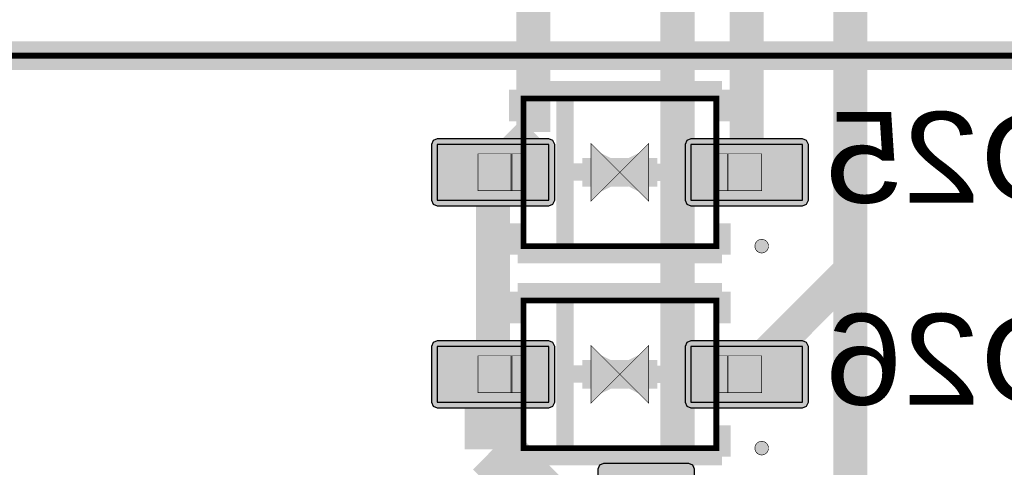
# Model space of a CAD drawing. Header units: millimetres. Extents: x -8 to 125, y -6 to 113.
# Tile 139 of 142: x 105.71 to 114.39, y 84.78 to 88.72. Entities that reach past the tile are written whole.
import ezdxf
from ezdxf.enums import TextEntityAlignment as Align

# ---------------------------------------------------------------- set-up
doc = ezdxf.new("R2010")
doc.units = ezdxf.units.MM
for name, color, linetype, true_color in [('Bottom Layer', 7, 'Continuous', 0x0000ff), ('Bottom Paste Mask Layer', 7, 'Continuous', 0x800000), ('Bottom Silkscreen Layer', 7, 'Continuous', 0x66cc33), ('Bottom Solder Mask Layer', 7, 'Continuous', 0xaa00ff), ('Component Marking Layer', 7, 'Continuous', 0x66ffcc), ('Component Shape Layer', 7, 'Continuous', 0x00cccc), ('Document Layer', 7, 'Continuous', 0xffffff), ('Inner1', 7, 'Continuous', 0x999966), ('Pin Floating Layer', 7, 'Continuous', 0xff99ff), ('Pin Soldering Layer', 7, 'Continuous', 0xcc9999), ('Top Layer', 7, 'Continuous', 0xff0000), ('Top Silkscreen Layer', 7, 'Continuous', 0xffcc00), ('Top Solder Mask Layer', 7, 'Continuous', 0x800080)]:
    doc.layers.add(name, color=color, linetype=linetype, true_color=true_color)
doc.styles.get("Standard").update_dxf_attribs({"font": 'arial.ttf'})

msp = doc.modelspace()

# ---------------------------------------------------------------- hatches: boundary and pattern name
at = {"layer": 'Bottom Layer'}
for points in [[(110.3731, 87.1312), (110.3731, 87.6212), (109.3881, 87.6212), (109.3881, 87.1312)], [(112.6083, 87.1312), (112.6083, 87.6212), (111.6233, 87.6212), (111.6233, 87.1312)], [(110.3731, 85.3532), (110.3731, 85.8432), (109.3881, 85.8432), (109.3881, 85.3532)], [(112.6083, 85.3532), (112.6083, 85.8432), (111.6233, 85.8432), (111.6233, 85.3532)]]:
    msp.add_hatch(color=256, dxfattribs=at).paths.add_polyline_path(points)
at = {"layer": 'Bottom Paste Mask Layer'}
for points in [[(110.3731, 87.1312), (110.3731, 87.6212), (109.3881, 87.6212), (109.3881, 87.1312)], [(112.6083, 87.1312), (112.6083, 87.6212), (111.6233, 87.6212), (111.6233, 87.1312)], [(110.3731, 85.3532), (110.3731, 85.8432), (109.3881, 85.8432), (109.3881, 85.3532)], [(112.6083, 85.3532), (112.6083, 85.8432), (111.6233, 85.8432), (111.6233, 85.3532)]]:
    msp.add_hatch(color=256, dxfattribs=at).paths.add_polyline_path(points)
at = {"layer": 'Bottom Solder Mask Layer'}
for points in [[(110.4239, 87.1312), (110.4239, 87.6212), (110.409, 87.6571), (110.3731, 87.672), (109.3881, 87.672), (109.3522, 87.6571), (109.3373, 87.6212), (109.3373, 87.1312), (109.3522, 87.0953), (109.3881, 87.0804), (110.3731, 87.0804), (110.409, 87.0953)], [(112.6591, 87.1312), (112.6591, 87.6212), (112.6443, 87.6571), (112.6083, 87.672), (111.6233, 87.672), (111.5874, 87.6571), (111.5725, 87.6212), (111.5725, 87.1312), (111.5874, 87.0953), (111.6233, 87.0804), (112.6083, 87.0804), (112.6443, 87.0953)], [(110.4239, 85.3532), (110.4239, 85.8432), (110.409, 85.8791), (110.3731, 85.894), (109.3881, 85.894), (109.3522, 85.8791), (109.3373, 85.8432), (109.3373, 85.3532), (109.3522, 85.3173), (109.3881, 85.3024), (110.3731, 85.3024), (110.409, 85.3173)], [(112.6591, 85.3532), (112.6591, 85.8432), (112.6443, 85.8791), (112.6083, 85.894), (111.6233, 85.894), (111.5874, 85.8791), (111.5725, 85.8432), (111.5725, 85.3532), (111.5874, 85.3173), (111.6233, 85.3024), (112.6083, 85.3024), (112.6443, 85.3173)]]:
    msp.add_hatch(color=256, dxfattribs=at).paths.add_polyline_path(points)
at = {"layer": 'Component Marking Layer'}
for points in [[(112.1882, 86.7262, 1), (112.3081, 86.7262, 1)], [(112.1882, 84.9482, 1), (112.3081, 84.9482, 1)]]:
    msp.add_hatch(color=256, dxfattribs=at).paths.add_polyline_path(points)
at = {"layer": 'Document Layer'}
for points in [[(110.7442, 87.1222), (110.7442, 87.6302), (110.9982, 87.3762)], [(111.2522, 87.6302), (111.2522, 87.1222), (110.9982, 87.3762)], [(110.7442, 85.3442), (110.7442, 85.8522), (110.9982, 85.5982)], [(111.2522, 85.8522), (111.2522, 85.3442), (110.9982, 85.5982)]]:
    msp.add_hatch(color=256, dxfattribs=at).paths.add_polyline_path(points)
at = {"layer": 'Pin Floating Layer'}
for points in [[(110.1582, 87.2137), (110.1582, 87.5387), (110.0382, 87.5387), (110.0382, 87.2137)], [(111.9582, 87.2137), (111.9582, 87.5387), (111.8382, 87.5387), (111.8382, 87.2137)], [(110.1582, 85.4357), (110.1582, 85.7607), (110.0382, 85.7607), (110.0382, 85.4357)], [(111.9582, 85.4357), (111.9582, 85.7607), (111.8382, 85.7607), (111.8382, 85.4357)]]:
    msp.add_hatch(color=256, dxfattribs=at).paths.add_polyline_path(points)
at = {"layer": 'Pin Soldering Layer'}
for points in [[(110.0482, 87.2137), (110.0482, 87.5387), (109.7482, 87.5387), (109.7482, 87.2137)], [(112.2482, 87.2137), (112.2482, 87.5387), (111.9482, 87.5387), (111.9482, 87.2137)], [(110.0482, 85.4357), (110.0482, 85.7607), (109.7482, 85.7607), (109.7482, 85.4357)], [(112.2482, 85.4357), (112.2482, 85.7607), (111.9482, 85.7607), (111.9482, 85.4357)]]:
    msp.add_hatch(color=256, dxfattribs=at).paths.add_polyline_path(points)
at = {"layer": 'Top Solder Mask Layer'}
msp.add_hatch(color=256, dxfattribs=at).paths.add_polyline_path([(111.6052, 84.8142), (110.8552, 84.8142), (110.8193, 84.7993), (110.8044, 84.7634), (110.8044, 83.7634), (110.8193, 83.7274), (110.8552, 83.7126), (111.6052, 83.7126), (111.6411, 83.7274), (111.656, 83.7634), (111.656, 84.7634), (111.6411, 84.7993)])

# ---------------------------------------------------------------- linework, layer by layer
at = {"layer": 'Bottom Layer'}
for points, const_width in [([(113.0302, 90.6782), (113.0302, 86.5126)], 0.3), ([(110.2362, 90.3231), (110.2362, 87.7318)], 0.3), ([(112.1158, 88.9835), (112.1158, 87.3762)], 0.3), ([(110.2362, 87.7318), (109.8806, 87.3762)], 0.3), ([(109.8806, 87.3762), (109.8806, 85.5982)], 0.3), ([(112.1158, 85.5982), (113.0302, 86.5126)], 0.3), ([(109.8806, 85.5982), (109.8806, 84.9378)], 0.5), ([(109.8806, 84.9378), (111.5062, 83.3122)], 0.5)]:
    msp.add_lwpolyline(points, dxfattribs=dict(at, const_width=const_width))
for points in [[(110.3731, 87.1312), (110.3731, 87.6212), (109.3881, 87.6212), (109.3881, 87.1312)], [(112.6083, 87.1312), (112.6083, 87.6212), (111.6233, 87.6212), (111.6233, 87.1312)], [(110.3731, 85.3532), (110.3731, 85.8432), (109.3881, 85.8432), (109.3881, 85.3532)], [(112.6083, 85.3532), (112.6083, 85.8432), (111.6233, 85.8432), (111.6233, 85.3532)]]:
    msp.add_lwpolyline(points, close=True, dxfattribs=at)
at = {"layer": 'Bottom Paste Mask Layer'}
for points in [[(110.3731, 87.1312), (110.3731, 87.6212), (109.3881, 87.6212), (109.3881, 87.1312)], [(112.6083, 87.1312), (112.6083, 87.6212), (111.6233, 87.6212), (111.6233, 87.1312)], [(110.3731, 85.3532), (110.3731, 85.8432), (109.3881, 85.8432), (109.3881, 85.3532)], [(112.6083, 85.3532), (112.6083, 85.8432), (111.6233, 85.8432), (111.6233, 85.3532)]]:
    msp.add_lwpolyline(points, close=True, dxfattribs=at)
at = {"layer": 'Bottom Silkscreen Layer'}
for points, const_width in [([(110.097, 88.1024), (111.8994, 88.1024)], 0.1524), ([(110.097, 88.1024), (110.097, 87.8244)], 0.1524), ([(110.097, 88.1024), (111.8994, 88.1024)], 0.1524), ([(110.097, 88.1024), (110.097, 87.8244)], 0.1524), ([(110.515, 86.65), (110.515, 88.1024)], 0.1524), ([(110.515, 86.65), (110.515, 88.1024)], 0.1524), ([(111.4651, 86.65), (111.4651, 88.1024)], 0.1524), ([(111.4651, 86.65), (111.4651, 88.1024)], 0.1524), ([(111.8994, 88.1024), (111.8994, 87.8244)], 0.1524), ([(111.8994, 88.1024), (111.8994, 87.8244)], 0.1524), ([(110.9952, 87.3762), (110.7442, 87.5032)], 0.154), ([(110.7442, 87.5032), (110.7442, 87.2492)], 0.154), ([(110.9952, 87.3762), (110.7442, 87.5032)], 0.154), ([(110.7442, 87.5032), (110.7442, 87.2492)], 0.154), ([(110.9982, 87.5032), (110.9982, 87.2492)], 0.154), ([(110.9982, 87.5032), (110.9982, 87.2492)], 0.154), ([(111.2522, 87.5032), (111.0005, 87.3792)], 0.154), ([(111.2522, 87.5032), (111.0005, 87.3792)], 0.154), ([(111.2522, 87.2492), (111.2522, 87.5032)], 0.154), ([(111.2522, 87.2492), (111.2522, 87.5032)], 0.154), ([(111.4651, 87.3762), (110.515, 87.3787)], 0.154), ([(111.4651, 87.3762), (110.515, 87.3787)], 0.154), ([(110.7442, 87.2492), (110.996, 87.3731)], 0.154), ([(110.7442, 87.2492), (110.996, 87.3731)], 0.154), ([(110.8712, 87.3762), (111.0013, 87.3762)], 0.154), ([(110.8712, 87.3762), (111.0013, 87.3762)], 0.154), ([(111.1252, 87.3762), (110.9952, 87.3762)], 0.154), ([(111.1252, 87.3762), (110.9952, 87.3762)], 0.154), ([(111.0013, 87.3762), (111.2522, 87.2492)], 0.154), ([(111.0013, 87.3762), (111.2522, 87.2492)], 0.154), ([(110.097, 86.65), (110.097, 86.928)], 0.1524), ([(110.097, 86.65), (110.097, 86.928)], 0.1524), ([(111.8994, 86.65), (111.8994, 86.928)], 0.1524), ([(111.8994, 86.65), (111.8994, 86.928)], 0.1524), ([(110.097, 86.65), (111.8994, 86.65)], 0.1524), ([(110.097, 86.65), (111.8994, 86.65)], 0.1524), ([(110.097, 86.3244), (111.8994, 86.3244)], 0.1524), ([(110.097, 86.3244), (110.097, 86.0464)], 0.1524), ([(110.097, 86.3244), (111.8994, 86.3244)], 0.1524), ([(110.097, 86.3244), (110.097, 86.0464)], 0.1524), ([(110.515, 84.872), (110.515, 86.3244)], 0.1524), ([(110.515, 84.872), (110.515, 86.3244)], 0.1524), ([(111.4651, 84.872), (111.4651, 86.3244)], 0.1524), ([(111.4651, 84.872), (111.4651, 86.3244)], 0.1524), ([(111.8994, 86.3244), (111.8994, 86.0464)], 0.1524), ([(111.8994, 86.3244), (111.8994, 86.0464)], 0.1524), ([(110.9952, 85.5982), (110.7442, 85.7252)], 0.154), ([(110.7442, 85.7252), (110.7442, 85.4712)], 0.154), ([(110.9952, 85.5982), (110.7442, 85.7252)], 0.154), ([(110.7442, 85.7252), (110.7442, 85.4712)], 0.154), ([(110.9982, 85.7252), (110.9982, 85.4712)], 0.154), ([(110.9982, 85.7252), (110.9982, 85.4712)], 0.154), ([(111.2522, 85.7252), (111.0005, 85.6012)], 0.154), ([(111.2522, 85.7252), (111.0005, 85.6012)], 0.154), ([(111.2522, 85.4712), (111.2522, 85.7252)], 0.154), ([(111.2522, 85.4712), (111.2522, 85.7252)], 0.154), ([(111.4651, 85.5982), (110.515, 85.6007)], 0.154), ([(111.4651, 85.5982), (110.515, 85.6007)], 0.154), ([(110.7442, 85.4712), (110.996, 85.5951)], 0.154), ([(110.7442, 85.4712), (110.996, 85.5951)], 0.154), ([(110.8712, 85.5982), (111.0013, 85.5982)], 0.154), ([(110.8712, 85.5982), (111.0013, 85.5982)], 0.154), ([(111.1252, 85.5982), (110.9952, 85.5982)], 0.154), ([(111.1252, 85.5982), (110.9952, 85.5982)], 0.154), ([(111.0013, 85.5982), (111.2522, 85.4712)], 0.154), ([(111.0013, 85.5982), (111.2522, 85.4712)], 0.154), ([(110.097, 84.872), (110.097, 85.15)], 0.1524), ([(110.097, 84.872), (110.097, 85.15)], 0.1524), ([(111.8994, 84.872), (111.8994, 85.15)], 0.1524), ([(111.8994, 84.872), (111.8994, 85.15)], 0.1524), ([(110.097, 84.872), (111.8994, 84.872)], 0.1524), ([(110.097, 84.872), (111.8994, 84.872)], 0.1524)]:
    msp.add_lwpolyline(points, dxfattribs=dict(at, const_width=const_width))
at = {"layer": 'Bottom Solder Mask Layer'}
for points in [[(110.4239, 87.1312), (110.4239, 87.6212), (110.409, 87.6571), (110.3731, 87.672), (109.3881, 87.672), (109.3522, 87.6571), (109.3373, 87.6212), (109.3373, 87.1312), (109.3522, 87.0953), (109.3881, 87.0804), (110.3731, 87.0804), (110.409, 87.0953)], [(112.6591, 87.1312), (112.6591, 87.6212), (112.6443, 87.6571), (112.6083, 87.672), (111.6233, 87.672), (111.5874, 87.6571), (111.5725, 87.6212), (111.5725, 87.1312), (111.5874, 87.0953), (111.6233, 87.0804), (112.6083, 87.0804), (112.6443, 87.0953)], [(110.4239, 85.3532), (110.4239, 85.8432), (110.409, 85.8791), (110.3731, 85.894), (109.3881, 85.894), (109.3522, 85.8791), (109.3373, 85.8432), (109.3373, 85.3532), (109.3522, 85.3173), (109.3881, 85.3024), (110.3731, 85.3024), (110.409, 85.3173)], [(112.6591, 85.3532), (112.6591, 85.8432), (112.6443, 85.8791), (112.6083, 85.894), (111.6233, 85.894), (111.5874, 85.8791), (111.5725, 85.8432), (111.5725, 85.3532), (111.5874, 85.3173), (111.6233, 85.3024), (112.6083, 85.3024), (112.6443, 85.3173)]]:
    msp.add_lwpolyline(points, close=True, dxfattribs=at)
at = {"layer": 'Component Marking Layer', "const_width": 0.00508}
for points in [[(112.1882, 86.7262, 1), (112.3081, 86.7262, 1)], [(112.1882, 84.9482, 1), (112.3081, 84.9482, 1)]]:
    msp.add_lwpolyline(points, format="xyb", close=True, dxfattribs=at)
at = {"layer": 'Component Shape Layer', "const_width": 0.0508}
for points in [[(116.2362, 104.7033), (116.2362, 88.4033), (104.2362, 88.4033), (104.2362, 104.7033)], [(116.2362, 104.7033), (116.2362, 88.4033), (104.2362, 88.4033), (104.2362, 104.7033)], [(111.8482, 86.7262), (111.8482, 88.0262), (110.1482, 88.0262), (110.1482, 86.7262)], [(111.8482, 86.7262), (111.8482, 88.0262), (110.1482, 88.0262), (110.1482, 86.7262)], [(111.8482, 84.9482), (111.8482, 86.2482), (110.1482, 86.2482), (110.1482, 84.9482)], [(111.8482, 84.9482), (111.8482, 86.2482), (110.1482, 86.2482), (110.1482, 84.9482)]]:
    msp.add_lwpolyline(points, close=True, dxfattribs=at)
at = {"layer": 'Document Layer', "const_width": 0.00508}
for points in [[(110.7442, 87.1222), (110.7442, 87.6302), (110.9982, 87.3762)], [(110.7442, 87.1222), (110.7442, 87.6302), (110.9982, 87.3762)], [(111.2522, 87.6302), (111.2522, 87.1222), (110.9982, 87.3762)], [(111.2522, 87.6302), (111.2522, 87.1222), (110.9982, 87.3762)], [(110.7442, 85.3442), (110.7442, 85.8522), (110.9982, 85.5982)], [(110.7442, 85.3442), (110.7442, 85.8522), (110.9982, 85.5982)], [(111.2522, 85.8522), (111.2522, 85.3442), (110.9982, 85.5982)], [(111.2522, 85.8522), (111.2522, 85.3442), (110.9982, 85.5982)]]:
    msp.add_lwpolyline(points, close=True, dxfattribs=at)
at = {"layer": 'Inner1', "const_width": 0.3}
msp.add_lwpolyline([(113.0302, 90.5771), (113.0302, 78.6032)], dxfattribs=at)
at = {"layer": 'Pin Floating Layer', "const_width": 0.00508}
for points in [[(110.1582, 87.2137), (110.1582, 87.5387), (110.0382, 87.5387), (110.0382, 87.2137)], [(110.1582, 87.2137), (110.1582, 87.5387), (110.0382, 87.5387), (110.0382, 87.2137)], [(111.9582, 87.2137), (111.9582, 87.5387), (111.8382, 87.5387), (111.8382, 87.2137)], [(111.9582, 87.2137), (111.9582, 87.5387), (111.8382, 87.5387), (111.8382, 87.2137)], [(110.1582, 85.4357), (110.1582, 85.7607), (110.0382, 85.7607), (110.0382, 85.4357)], [(110.1582, 85.4357), (110.1582, 85.7607), (110.0382, 85.7607), (110.0382, 85.4357)], [(111.9582, 85.4357), (111.9582, 85.7607), (111.8382, 85.7607), (111.8382, 85.4357)], [(111.9582, 85.4357), (111.9582, 85.7607), (111.8382, 85.7607), (111.8382, 85.4357)]]:
    msp.add_lwpolyline(points, close=True, dxfattribs=at)
at = {"layer": 'Pin Soldering Layer', "const_width": 0.00508}
for points in [[(110.0482, 87.2137), (110.0482, 87.5387), (109.7482, 87.5387), (109.7482, 87.2137)], [(110.0482, 87.2137), (110.0482, 87.5387), (109.7482, 87.5387), (109.7482, 87.2137)], [(112.2482, 87.2137), (112.2482, 87.5387), (111.9482, 87.5387), (111.9482, 87.2137)], [(112.2482, 87.2137), (112.2482, 87.5387), (111.9482, 87.5387), (111.9482, 87.2137)], [(110.0482, 85.4357), (110.0482, 85.7607), (109.7482, 85.7607), (109.7482, 85.4357)], [(110.0482, 85.4357), (110.0482, 85.7607), (109.7482, 85.7607), (109.7482, 85.4357)], [(112.2482, 85.4357), (112.2482, 85.7607), (111.9482, 85.7607), (111.9482, 85.4357)], [(112.2482, 85.4357), (112.2482, 85.7607), (111.9482, 85.7607), (111.9482, 85.4357)]]:
    msp.add_lwpolyline(points, close=True, dxfattribs=at)
at = {"layer": 'Top Layer', "const_width": 0.3}
msp.add_lwpolyline([(111.5061, 89.5932), (111.5061, 84.5392)], dxfattribs=at)
at = {"layer": 'Top Silkscreen Layer', "const_width": 0.254}
msp.add_lwpolyline([(104.3613, 88.4032), (116.2362, 88.4032)], dxfattribs=at)
msp.add_lwpolyline([(104.3613, 88.4032), (116.2362, 88.4032)], dxfattribs=at)
at = {"layer": 'Top Solder Mask Layer'}
msp.add_lwpolyline([(111.6052, 84.8142), (110.8552, 84.8142), (110.8193, 84.7993), (110.8044, 84.7634), (110.8044, 83.7634), (110.8193, 83.7274), (110.8552, 83.7126), (111.6052, 83.7126), (111.6411, 83.7274), (111.656, 83.7634), (111.656, 84.7634), (111.6411, 84.7993)], close=True, dxfattribs=at)

# ---------------------------------------------------------------- texts
at = {"layer": 'Bottom Silkscreen Layer', "text_generation_flag": 2, "width": 1.1}
for s, p in [('D25', (115.0622, 86.8682)), ('D26', (115.0622, 85.0902))]:
    msp.add_text(s, height=0.8001, dxfattribs=at).set_placement(p, align=Align.BOTTOM_LEFT)

doc.saveas('drawing.dxf')
